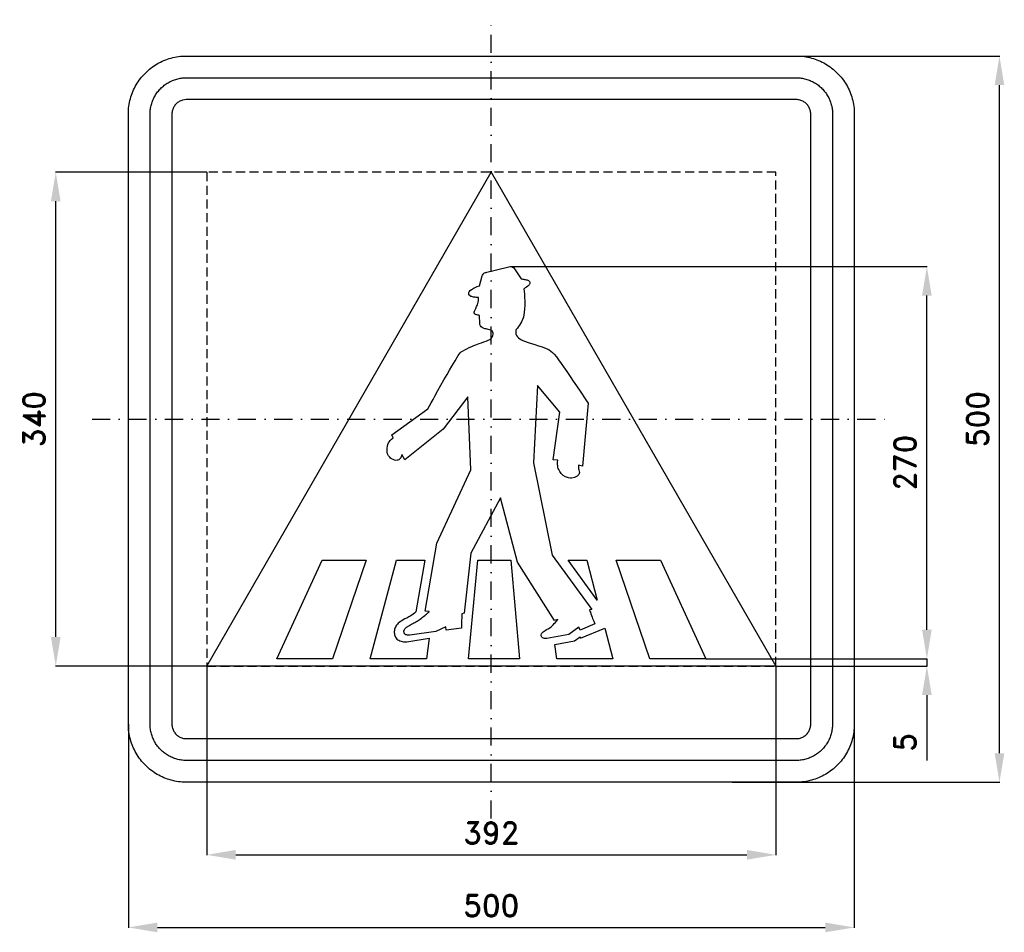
# Model space of a CAD drawing. Header units: millimetres. Extents: x -325 to 353, y -353 to 275.
import ezdxf

# ---------------------------------------------------------------- set-up
doc = ezdxf.new("R2010")
doc.units = ezdxf.units.MM
doc.header["$LTSCALE"] = 5
doc.linetypes.add('ČERCHOVANÁX2', pattern=[2, 1, -0.5, 0, -0.5])
doc.linetypes.add('ČÁRKOVANÁX2', pattern=[1.5, 1, -0.5])
doc.layers.add('Kóty', color=2, linetype='Continuous')
doc.layers.add('Značka', color=7, linetype='Continuous')
doc.styles.get("Standard").update_dxf_attribs({"font": 'romand.shx', "height": 15})
doc.dimstyles.get("Standard").update_dxf_attribs({"dimtxt": 15, "dimasz": 20, "dimexe": 0.18, "dimexo": 0.0625, "dimgap": 7.5, "dimtad": 1, "dimdec": 0, "dimzin": 0, "dimdsep": 46, "dimtxsty": 'Standard', "dimcen": 0.09, "dimadec": 0, "dimazin": 0, "dimtfac": 1, "dimtdec": 0, "dimtofl": 0, "dimtmove": 0, "dimatfit": 3, "dimfxl": 1, "dimtolj": 1, "dimtzin": 0, "dimarcsym": 0})

# ---------------------------------------------------------------- blocks, each defined once
blk = doc.blocks.new('*D0')
at = {"layer": 'Defpoints', "color": 0, "transparency": 16777216}
for p in [(151.8, 250), (350, 250), (165.85, -250)]:
    blk.add_point(p, dxfattribs=at)
at = {"layer": 'Kóty', "color": 0, "lineweight": -2, "transparency": 16777216}
for p, q in [((151.86, 250), (350.18, 250)), ((350, -230), (350, 230)), ((165.91, -250), (350.18, -250))]:
    blk.add_line(p, q, dxfattribs=at)
at = {"layer": 'Kóty', "color": 0, "transparency": 16777216}
for points in [[(346.67, 230), (353.33, 230), (350, 250)], [(346.67, -230), (353.33, -230), (350, -250)]]:
    blk.add_solid(points, dxfattribs=at)
at = {"layer": 'Kóty', "color": 0, "transparency": 16777216, "insert": (335, 0), "char_height": 15, "attachment_point": 5, "rotation": 90}
blk.add_mtext('\\A1;500', dxfattribs=at)
blk = doc.blocks.new('*D1')
at = {"layer": 'Defpoints', "color": 0, "transparency": 16777216}
for p in [(250, -192.5), (-250, -210), (250, -350)]:
    blk.add_point(p, dxfattribs=at)
at = {"layer": 'Kóty', "color": 0, "lineweight": -2, "transparency": 16777216}
for p, q in [((250, -192.56), (250, -350.18)), ((-250, -210.06), (-250, -350.18)), ((-230, -350), (230, -350))]:
    blk.add_line(p, q, dxfattribs=at)
at = {"layer": 'Kóty', "color": 0, "transparency": 16777216}
for points in [[(-230, -346.67), (-230, -353.33), (-250, -350)], [(230, -346.67), (230, -353.33), (250, -350)]]:
    blk.add_solid(points, dxfattribs=at)
at = {"layer": 'Kóty', "color": 0, "transparency": 16777216, "insert": (0, -335), "char_height": 15, "attachment_point": 5}
blk.add_mtext('\\A1;500', dxfattribs=at)
blk = doc.blocks.new('*D2')
at = {"layer": 'Defpoints', "color": 0, "transparency": 16777216}
for p in [(-196, -170), (196.06, -170), (196.06, -300)]:
    blk.add_point(p, dxfattribs=at)
at = {"layer": 'Kóty', "color": 0, "lineweight": -2, "transparency": 16777216}
for p, q in [((-196, -170.06), (-196, -300.18)), ((196.06, -170.06), (196.06, -300.18)), ((-176, -300), (176.06, -300))]:
    blk.add_line(p, q, dxfattribs=at)
at = {"layer": 'Kóty', "color": 0, "transparency": 16777216}
for points in [[(-176, -296.67), (-176, -303.33), (-196, -300)], [(176.06, -296.67), (176.06, -303.33), (196.06, -300)]]:
    blk.add_solid(points, dxfattribs=at)
at = {"layer": 'Kóty', "color": 0, "transparency": 16777216, "insert": (0.03, -285), "char_height": 15, "attachment_point": 5}
blk.add_mtext('\\A1;392', dxfattribs=at)
blk = doc.blocks.new('*D3')
at = {"layer": 'Defpoints', "color": 0, "transparency": 16777216}
for p in [(-300, 170), (-196, 170), (-196, -170)]:
    blk.add_point(p, dxfattribs=at)
at = {"layer": 'Kóty', "color": 0, "lineweight": -2, "transparency": 16777216}
for p, q in [((-196.06, 170), (-300.18, 170)), ((-300, -150), (-300, 150)), ((-196.06, -170), (-300.18, -170))]:
    blk.add_line(p, q, dxfattribs=at)
at = {"layer": 'Kóty', "color": 0, "transparency": 16777216}
for points in [[(-303.33, 150), (-296.67, 150), (-300, 170)], [(-303.33, -150), (-296.67, -150), (-300, -170)]]:
    blk.add_solid(points, dxfattribs=at)
at = {"layer": 'Kóty', "color": 0, "transparency": 16777216, "insert": (-315, 0), "char_height": 15, "attachment_point": 5, "rotation": 90}
blk.add_mtext('\\A1;340', dxfattribs=at)
blk = doc.blocks.new('*D4')
at = {"layer": 'Defpoints', "color": 0, "transparency": 16777216}
for p in [(147.8, -165), (196, -170), (300, -170)]:
    blk.add_point(p, dxfattribs=at)
at = {"layer": 'Kóty', "color": 0, "lineweight": -2, "transparency": 16777216}
for p, q in [((300, -145), (300, -125)), ((147.86, -165), (300.18, -165)), ((196.06, -170), (300.18, -170)), ((300, -190), (300, -235))]:
    blk.add_line(p, q, dxfattribs=at)
at = {"layer": 'Kóty', "color": 0, "transparency": 16777216}
for points in [[(296.67, -145), (303.33, -145), (300, -165)], [(296.67, -190), (303.33, -190), (300, -170)]]:
    blk.add_solid(points, dxfattribs=at)
at = {"layer": 'Kóty', "color": 0, "transparency": 16777216, "insert": (285, -222.5), "char_height": 15, "attachment_point": 5, "rotation": 90}
blk.add_mtext('\\A1;5', dxfattribs=at)
blk = doc.blocks.new('*D5')
at = {"layer": 'Defpoints', "color": 0, "transparency": 16777216}
for p in [(12.9, 105), (300, 105), (147.86, -165)]:
    blk.add_point(p, dxfattribs=at)
at = {"layer": 'Kóty', "color": 0, "lineweight": -2, "transparency": 16777216}
for p, q in [((12.96, 105), (300.18, 105)), ((300, -145), (300, 85)), ((147.92, -165), (300.18, -165))]:
    blk.add_line(p, q, dxfattribs=at)
at = {"layer": 'Kóty', "color": 0, "transparency": 16777216}
for points in [[(296.67, 85), (303.33, 85), (300, 105)], [(296.67, -145), (303.33, -145), (300, -165)]]:
    blk.add_solid(points, dxfattribs=at)
at = {"layer": 'Kóty', "color": 0, "transparency": 16777216, "insert": (285, -30), "char_height": 15, "attachment_point": 5, "rotation": 90}
blk.add_mtext('\\A1;270', dxfattribs=at)

msp = doc.modelspace()

# ---------------------------------------------------------------- linework, layer by layer
at = {"layer": 'Kóty'}
msp.add_lwpolyline([(300, -165), (300, -170)], dxfattribs=at)
at = {"layer": 'Značka', "color": 6, "linetype": 'ČERCHOVANÁX2', "ltscale": 2.5}
for points in [[(0, -275), (0, 275)], [(-275, 0), (275, 0)]]:
    msp.add_lwpolyline(points, dxfattribs=at)
at = {"layer": 'Značka', "color": 5}
for points in [[(-210, -250), (-210.157, -250), (-210.314, -249.999, -0.0321795), (-215.479, -249.637, -0.0354417), (-220.555, -248.582, -0.0362703), (-225.464, -246.923, -0.0344214), (-230.091, -244.589, -0.0337228), (-234.402, -241.714, -0.0340857), (-238.284, -238.284, -0.0342101), (-241.717, -234.403, -0.0342303), (-244.589, -230.091, -0.0340422), (-246.906, -225.46, -0.0334123), (-248.582, -220.555, -0.0341272), (-249.654, -215.477, -0.0367437), (-249.999, -210.314), (-250, -210.157), (-250, -210), (-250, 210), (-250, 210.157), (-249.999, 210.314, -0.0321794), (-249.637, 215.479, -0.0354442), (-248.582, 220.555, -0.0362649), (-246.923, 225.464, -0.0344166), (-244.589, 230.091, -0.0337177), (-241.714, 234.402, -0.0340796), (-238.284, 238.284, -0.0342128), (-234.403, 241.717, -0.0342224), (-230.091, 244.589, -0.0340475), (-225.46, 246.906, -0.033405), (-220.555, 248.582, -0.0341289), (-215.477, 249.654, -0.0367407), (-210.314, 249.999), (-210.157, 250), (-210, 250), (210, 250), (210.157, 250), (210.314, 249.999, -0.0321794), (215.479, 249.637, -0.0354428), (220.555, 248.582, -0.0362594), (225.464, 246.923, -0.0344088), (230.091, 244.589, -0.0337189), (234.402, 241.714, -0.0340731), (238.284, 238.284, -0.0342144), (241.717, 234.403, -0.0342259), (244.589, 230.091, -0.0340499), (246.906, 225.46, -0.0334066), (248.582, 220.555, -0.0341277), (249.654, 215.477, -0.0367414), (249.999, 210.314), (250, 210.157), (250, 210), (250, -210), (250, -210.157), (249.999, -210.314, -0.0321795), (249.637, -215.479, -0.0354421), (248.582, -220.555, -0.0362592), (246.923, -225.464, -0.0344116), (244.589, -230.091, -0.033722), (241.714, -234.402, -0.0340791), (238.284, -238.284, -0.0342076), (234.403, -241.717, -0.0342334), (230.091, -244.589, -0.0340472), (225.46, -246.906, -0.0334177), (220.555, -248.582, -0.0341277), (215.477, -249.654, -0.0367473), (210.314, -249.999), (210.157, -250), (210, -250), (-210, -250)], [(-210, -235), (-210.098, -235), (-210.196, -234.999, -0.0321795), (-213.424, -234.773, -0.0354416), (-216.597, -234.114, -0.0362629), (-219.665, -233.077, -0.0344152), (-222.557, -231.618, -0.0337193), (-225.251, -229.821, -0.034085), (-227.678, -227.678, -0.0342046), (-229.823, -225.252, -0.034229), (-231.618, -222.557, -0.0340469), (-233.066, -219.663, -0.0334131), (-234.114, -216.597, -0.0341266), (-234.784, -213.423, -0.0367459), (-234.999, -210.196), (-235, -210.098), (-235, -210), (-235, 210), (-235, 210.098), (-234.999, 210.196, -0.0321788), (-234.773, 213.424, -0.0354481), (-234.114, 216.597, -0.0362683), (-233.077, 219.665, -0.0344122), (-231.618, 222.557, -0.0337222), (-229.821, 225.251, -0.0340955), (-227.678, 227.678, -0.0341878), (-225.252, 229.823, -0.0342259), (-222.557, 231.618, -0.0340259), (-219.663, 233.066, -0.0334071), (-216.597, 234.114, -0.0341381), (-213.423, 234.784, -0.0367365), (-210.196, 234.999), (-210.098, 235), (-210, 235), (210, 235), (210.098, 235), (210.196, 234.999, -0.0321976), (213.424, 234.773, -0.0354366), (216.597, 234.114, -0.0362483), (219.665, 233.077, -0.0343996), (222.557, 231.618, -0.0337259), (225.251, 229.821, -0.0340903), (227.678, 227.678, -0.0341924), (229.823, 225.252, -0.0342246), (231.618, 222.557, -0.0340342), (233.066, 219.663, -0.033413), (234.114, 216.597, -0.0341406), (234.784, 213.423, -0.0367343), (234.999, 210.196), (235, 210.098), (235, 210), (235, -210), (235, -210.098), (234.999, -210.196, -0.0321983), (234.773, -213.424, -0.0354324), (234.114, -216.597, -0.0362459), (233.077, -219.665, -0.0344078), (231.618, -222.557, -0.0337232), (229.821, -225.251, -0.034081), (227.678, -227.678, -0.0342138), (225.252, -229.823, -0.0342285), (222.557, -231.618, -0.0340468), (219.663, -233.066, -0.0334175), (216.597, -234.114, -0.0341268), (213.423, -234.784, -0.036739), (210.196, -234.999), (210.098, -235), (210, -235), (-210, -235)], [(-210, -220), (210, -220), (210.039, -220), (210.079, -220, 0.032183), (211.37, -219.909, 0.0354467), (212.639, -219.646, 0.0362744), (213.866, -219.231, 0.0344144), (215.023, -218.647, 0.033745), (216.1, -217.928, 0.0340968), (217.071, -217.071, 0.0341871), (217.929, -216.101, 0.0342063), (218.647, -215.023, 0.0340292), (219.227, -213.865, 0.0334622), (219.646, -212.639, 0.0341275), (219.914, -211.369, 0.036765), (220, -210.079), (220, -210.039), (220, -210), (220, 210), (220, 210.039), (220, 210.079, 0.032183), (219.909, 211.37, 0.0354928), (219.646, 212.639, 0.0362965), (219.231, 213.866, 0.0344255), (218.647, 215.023, 0.0337541), (217.928, 216.1, 0.0340968), (217.071, 217.071, 0.0342115), (216.101, 217.929, 0.0341795), (215.023, 218.647, 0.0340137), (213.865, 219.227, 0.0334698), (212.639, 219.646, 0.0341235), (211.369, 219.914, 0.0367638), (210.079, 220), (210.039, 220), (210, 220), (-210, 220), (-210.039, 220), (-210.079, 220), (-211.37, 219.909), (-212.639, 219.646, 0.0362814), (-213.866, 219.231, 0.0344198), (-215.023, 218.647, 0.033728), (-216.1, 217.928, 0.0340771), (-217.071, 217.071, 0.0342342), (-217.929, 216.101, 0.0342041), (-218.647, 215.023, 0.0340291), (-219.227, 213.865, 0.0334198), (-219.646, 212.639, 0.0341179), (-219.914, 211.369, 0.0367402), (-220, 210.079), (-220, 210.039), (-220, 210), (-220, -210), (-220, -210.039), (-220, -210.079, 0.0321735), (-219.909, -211.37, 0.0354428), (-219.646, -212.639, 0.0362649), (-219.231, -213.866, 0.0344139), (-218.647, -215.023, 0.0337189), (-217.928, -216.1, 0.0340819), (-217.071, -217.071, 0.0342185), (-216.101, -217.929, 0.0342259), (-215.023, -218.647, 0.0340499), (-213.865, -219.227, 0.0334066), (-212.639, -219.646, 0.0341277), (-211.369, -219.914, 0.0367414), (-210.079, -220), (-210.039, -220), (-210, -220)], [(67.7, -131.386), (67.9, -132.12), (68.2, -132.853), (68.5, -134.061), (69, -135.259), (69.4, -136.298), (69.8, -137.328), (70.1, -138.234), (70.5, -139.134), (71.2, -140.856), (61.1, -145.314), (60.3, -143.27), (53.3, -148.287), (38.3, -151.071), (37.8, -151.1), (37.3, -151.109), (36.7, -151.06), (36, -150.926), (35.3, -150.661), (34.8, -150.213), (34.5, -149.752), (34.3, -149.218), (34.3, -148.749), (34.4, -148.287), (34.7, -147.491), (35.3, -146.808), (35.7, -146.365), (36.3, -145.983), (37.2, -145.442), (38.1, -144.943), (39.2, -144.301), (40.4, -143.591), (41.2, -142.965), (42, -142.276), (42.7, -141.572), (43.4, -140.836), (43.9, -140.236), (44.4, -139.623), (45.1, -138.85), (45.7, -138.07), (43.6, -138.628), (18.1, -98.512), (6.4, -54.311), (-14, -92.199), (-18.6, -133.614), (-20.3, -133.985), (-20.4, -135.54), (-20.4, -137.096), (-20.5, -138.354), (-20.5, -139.613), (-20.5, -140.328), (-20.5, -141.043), (-20.5, -141.934), (-20.5, -142.825), (-20.5, -143.327), (-20.5, -143.829), (-31.2, -145.314), (-31.4, -143.086), (-38.3, -146.242), (-56.1, -148.658), (-56.4, -148.685), (-56.8, -148.706), (-57.3, -148.713), (-57.7, -148.698), (-58.3, -148.629), (-58.9, -148.449), (-59.2, -148.263), (-59.5, -148.011), (-59.7, -147.798), (-59.8, -147.564), (-60, -147.331), (-60, -147.089), (-60.1, -146.83), (-60.2, -146.564), (-60.2, -146.3), (-60.2, -146.034), (-60.2, -145.764), (-60.1, -145.499), (-59.9, -144.929), (-59.6, -144.415), (-59.2, -144.019), (-58.8, -143.661), (-58.4, -143.321), (-58, -143.01), (-57.6, -142.766), (-57.2, -142.535), (-56.7, -142.251), (-56.2, -141.972), (-55.4, -141.518), (-54.6, -141.064), (-54, -140.697), (-53.3, -140.333), (-52.7, -139.972), (-52, -139.606), (-51.5, -139.314), (-51, -139.018), (-50.4, -138.647), (-49.8, -138.257), (-48.9, -137.644), (-48, -136.994), (-47.3, -136.434), (-46.6, -135.867), (-45.9, -135.282), (-45.3, -134.689), (-44.7, -134.205), (-44.1, -133.722), (-43.5, -133.204), (-42.9, -132.685), (-42.8, -132.592), (-42.7, -132.499), (-45.5, -132.314), (-37.5, -85.329), (-14, -34.81), (-16.2, 15.335), (-33.1, -6.951), (-59.6, -28.124), (-61.6, -24.411), (-61.9, -25.21), (-62.2, -26.017), (-62.4, -26.639), (-62.8, -27.21), (-63.2, -27.671), (-63.8, -28.016), (-64.3, -28.223), (-64.8, -28.343), (-65.8, -28.385), (-66.8, -28.216), (-67.7, -27.871), (-68.7, -27.381), (-69.4, -26.883), (-70, -26.296), (-70.9, -25.202), (-71.4, -23.938), (-71.7, -22.705), (-71.8, -21.439), (-71.8, -19.981), (-71.6, -18.544), (-71.2, -17.43), (-70.8, -16.374), (-70.2, -15.5), (-69.6, -14.695), (-68.7, -13.767), (-67.7, -12.895), (-68.5, -10.852), (-43.8, 7.163), (-42.6, 9.197), (-41.4, 11.254), (-40.1, 13.577), (-38.9, 15.911), (-36.8, 19.603), (-34.7, 23.266), (-32.6, 26.961), (-30.5, 30.65), (-28.8, 33.602), (-27.1, 36.562), (-25, 40.219), (-22.9, 43.818), (-22.2, 44.711), (-21.5, 45.526), (-20.7, 46.238), (-19.8, 46.845), (-18.3, 47.643), (-16.9, 48.376), (-15.2, 49.201), (-13.4, 49.986), (-12, 50.584), (-10.6, 51.155), (-9.5, 51.582), (-8.4, 51.986), (-6.7, 52.536), (-5.1, 53.099), (-3.6, 53.678), (-2.1, 54.336), (-1.1, 54.892), (-0.1, 55.612), (0.4, 56.189), (0.8, 56.85), (1.1, 57.608), (1.3, 58.405), (1.3, 59.093), (1.1, 59.773), (0.9, 60.334), (0.5, 60.799), (-0.4, 61.282), (-1.3, 61.53), (-2.1, 61.681), (-2.8, 61.842), (-3.6, 62.049), (-4.4, 62.269), (-5.5, 62.566), (-6.4, 63.032), (-7.1, 63.59), (-7.5, 64.308), (-7.8, 65.06), (-7.9, 65.851), (-8.2, 71.423), (-8.7, 71.521), (-9.2, 71.616), (-10, 71.785), (-10.8, 72.101), (-11.4, 72.534), (-11.7, 73.118), (-11.7, 73.717), (-11.5, 74.331), (-11.1, 75.325), (-10.7, 76.264), (-10.1, 77.444), (-9.6, 78.665), (-9.3, 79.549), (-9.1, 80.451), (-8.9, 81.624), (-8.8, 82.807), (-8.8, 83.243), (-8.9, 83.68), (-9.3, 83.688), (-9.8, 83.707), (-10.5, 83.77), (-11.1, 83.859), (-11.7, 83.946), (-12.3, 84.051), (-12.9, 84.176), (-13.5, 84.329), (-14.1, 84.534), (-14.6, 84.842), (-15.4, 85.589), (-15.6, 86.548), (-15.6, 87.061), (-15.3, 87.544), (-14.6, 88.466), (-13.6, 89.194), (-13, 89.576), (-12.4, 89.941), (-11.8, 90.328), (-11.1, 90.684), (-9.7, 91.308), (-8.2, 91.85), (-6.2, 98.603), (-6, 99.198), (-5.7, 99.75), (-5.4, 100.111), (-5.1, 100.407), (-4.6, 100.66), (-4.1, 100.845), (-3.6, 101.001), (-3.1, 101.138), (11.2, 104.667), (12, 104.871), (12.9, 105, -0.058245), (13.9, 104.967), (14.7, 104.667), (15.4, 104.101), (16, 103.365), (20.5, 96.678), (21.1, 96.555), (21.8, 96.436), (22.3, 96.338), (22.9, 96.235), (23.4, 96.113), (24, 95.985), (24.6, 95.867), (25.1, 95.718), (25.5, 95.539), (25.9, 95.276), (26.3, 94.847), (26.5, 94.322), (26.5, 93.822), (26.5, 93.327), (26.3, 92.822), (26, 92.367), (25.6, 91.94), (25.2, 91.563), (24.3, 90.909), (23.4, 90.307), (22.8, 89.967), (22.3, 89.623), (22.6, 87.781), (22.8, 85.935), (22.9, 84.567), (22.9, 83.197), (23, 81.832), (23, 80.467), (23, 79.37), (23, 78.274), (22.9, 75.89), (22.7, 73.508), (22.5, 71.865), (22.1, 70.257), (21.5, 68.648), (20.8, 67.083), (20.2, 65.859), (19.5, 64.68), (18.8, 63.658), (18, 62.696), (17.6, 62.193), (17.2, 61.647), (17, 60.943), (16.9, 60.185), (16.9, 59.458), (17, 58.742), (17.3, 57.598), (18, 56.592), (18.8, 55.849), (19.7, 55.246), (20.7, 54.658), (21.8, 54.15), (23.6, 53.463), (25.4, 52.864), (27.7, 52.12), (29.9, 51.363), (32.5, 50.526), (35, 49.706), (36.7, 49.137), (38.4, 48.449), (39.8, 47.679), (41.1, 46.751), (42.2, 45.781), (43.3, 44.719), (44.8, 42.826), (46.3, 40.836), (48, 38.403), (49.7, 35.963), (52, 32.708), (54.2, 29.439), (56.4, 26.165), (58.6, 22.889), (61.6, 18.47), (64.6, 14.039), (65.6, 12.551), (66.6, 11.062), (62.7, -32.395), (60.1, -31.652), (60.1, -32.026), (60, -32.402), (60, -32.966), (60, -33.531), (60.1, -34.284), (60.3, -35.025), (60.5, -35.836), (60.7, -36.651), (60.6, -37.365), (60.3, -38.041), (59.7, -38.727), (59.1, -39.297), (57.3, -40.27), (55.3, -40.665, -0.0727911), (53.2, -40.532), (51.2, -39.824), (49.6, -38.755), (48.1, -37.372), (47.1, -36.134), (46.4, -34.761), (46.1, -33.964), (45.9, -33.139), (45.7, -32.079), (45.6, -31.01), (45.6, -29.661), (45.7, -28.311), (42.7, -27.939), (47.3, 4.749), (31.8, 23.134), (29, -30.167), (42, -93.683), (69.2, -131.016), (67.7, -131.386)]]:
    msp.add_lwpolyline(points, format="xyb", dxfattribs=at)
for points in [[(-196, -170), (0, 170), (196, -170), (-196, -170)], [(-116.5, -97.214), (-86.1, -97.214), (-109.4, -165), (-147.8, -165), (-116.5, -97.214)], [(-42.7, -150.886), (-44.7, -165), (-83.5, -165), (-65.3, -97.214), (-45.7, -97.214), (-52, -132.751), (-52.4, -133.169), (-52.9, -133.573), (-53.8, -134.311), (-54.8, -134.974), (-55.8, -135.586), (-56.8, -136.166), (-57.6, -136.588), (-58.3, -137), (-59.5, -137.623), (-60.7, -138.257), (-61.7, -138.819), (-62.6, -139.43), (-63.4, -139.983), (-64.1, -140.592), (-64.7, -141.235), (-65.3, -141.941), (-65.7, -142.543), (-66.1, -143.177), (-66.4, -143.931), (-66.7, -144.715), (-66.8, -145.477), (-66.9, -146.255), (-66.9, -146.931), (-66.8, -147.602), (-66.6, -148.623), (-66.2, -149.612), (-65.9, -150.222), (-65.6, -150.781), (-65, -151.396), (-64.3, -151.903), (-63.7, -152.266), (-63, -152.571), (-62.2, -152.863), (-61.4, -153.082), (-60.5, -153.253), (-59.6, -153.337), (-58.8, -153.339), (-58.1, -153.301), (-42.7, -150.886)], [(-9.2, -97.214), (13.4, -97.214), (19.4, -165), (-15.7, -165), (-9.2, -97.214)], [(52.9, -97.214), (65.7, -97.214), (72.9, -124.698), (52.9, -97.214)], [(86.1, -97.214), (116.5, -97.214), (147.8, -165), (109.2, -165), (86.1, -97.214)], [(78.3, -143.829), (83.8, -165), (45.1, -165), (43.8, -155.157), (57.2, -152.558), (61.1, -149.957), (61.4, -150.886), (78.3, -143.829)]]:
    msp.add_lwpolyline(points, dxfattribs=at)
at = {"layer": 'Značka', "color": 6, "linetype": 'ČÁRKOVANÁX2', "ltscale": 1.25}
msp.add_lwpolyline([(-196, -170), (196, -170), (196, 170), (-196, 170)], close=True, dxfattribs=at)

# ---------------------------------------------------------------- dimensions: what is measured, and where the dimension line sits
at = {"layer": 'Kóty'}
for base, p1, p2, picture, middle in [((350, 250), (165.85, -250), (151.801, 250), '*D0', (335, 0)), ((-300, 170), (-196, -170), (-196, 170), '*D3', (-315, 0)), ((300, 105), (147.862, -165), (12.9, 105), '*D5', (285, -30)), ((300, -170), (147.8, -165), (196, -170), '*D4', (285, -222.5))]:
    dim = msp.add_linear_dim(base=base, p1=p1, p2=p2, angle=90, dimstyle='Standard', dxfattribs=at)
    dim.commit()
    dim.dimension.update_dxf_attribs({"geometry": picture, "text_midpoint": middle})
for base, p1, p2, picture, middle in [((196.062, -300), (-196, -170), (196.062, -170), '*D2', (0.031, -285)), ((250, -350), (-250, -210), (250, -192.5), '*D1', (0, -335))]:
    dim = msp.add_linear_dim(base=base, p1=p1, p2=p2, dimstyle='Standard', dxfattribs=at)
    dim.commit()
    dim.dimension.update_dxf_attribs({"geometry": picture, "text_midpoint": middle})

doc.saveas('drawing.dxf')
